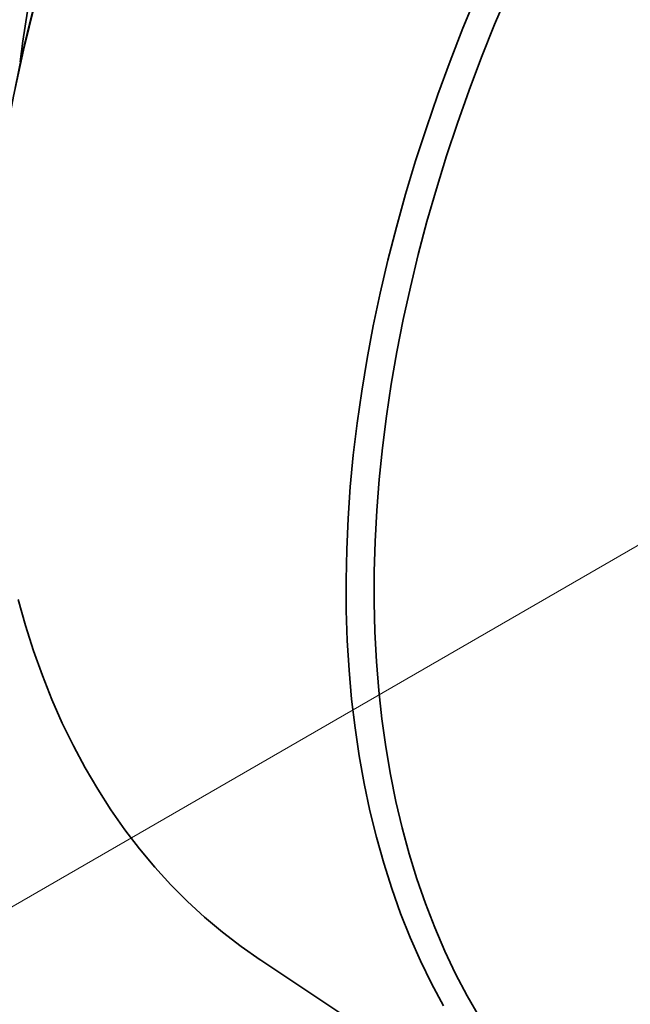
# Model space of a CAD drawing. Header units: millimetres. Extents: x -8713 to 3261, y -18743 to -8704.
# Tile 139 of 154: x 3152.94 to 3157.37, y -18299.86 to -18292.72. Entities that reach past the tile are written whole.
import ezdxf

# ---------------------------------------------------------------- set-up
doc = ezdxf.new("R2010")
doc.units = ezdxf.units.MM
doc.header["$LTSCALE"] = 10
doc.layers.add('1轮廓实线层', color=7, linetype='Continuous', lineweight=18)

msp = doc.modelspace()

# ---------------------------------------------------------------- linework, layer by layer
at = {"layer": '1轮廓实线层'}
msp.add_line((3163.9041, -18292.7891), (3142.4258, -18305.1897), dxfattribs=at)
at = {"layer": '1轮廓实线层', "color": 7, "linetype": 'Continuous', "lineweight": 35}
msp.add_line((3154.6884, -18299.5404), (3157.2876, -18301.2652), dxfattribs=at)
at = {"layer": '1轮廓实线层', "color": 7, "linetype": 'Continuous', "lineweight": 35, "flags": 128}
for points in [[(3153.0736, -18292.4986), (3153.012, -18292.7382), (3152.9561, -18292.977), (3152.9057, -18293.2149)], [(3156.0138, -18299.8699), (3155.9281, -18299.7098), (3155.8478, -18299.5447), (3155.7728, -18299.3747), (3155.7032, -18299.1999), (3155.6391, -18299.0204), (3155.5806, -18298.8364), (3155.5276, -18298.6481), (3155.4803, -18298.4556), (3155.4386, -18298.259), (3155.4026, -18298.0585), (3155.3723, -18297.8543), (3155.3478, -18297.6465), (3155.3291, -18297.4354), (3155.3162, -18297.221), (3155.309, -18297.0036), (3155.3077, -18296.7833), (3155.3121, -18296.5604), (3155.3224, -18296.3349), (3155.3384, -18296.1071), (3155.3602, -18295.8771), (3155.3878, -18295.6452), (3155.4211, -18295.4116), (3155.4602, -18295.1763), (3155.5049, -18294.9397), (3155.5552, -18294.7019), (3155.6112, -18294.463), (3155.6727, -18294.2234), (3155.7397, -18293.9831), (3155.8122, -18293.7425), (3155.8901, -18293.5016), (3155.9733, -18293.2606), (3156.0618, -18293.0199), (3156.1554, -18292.7795), (3156.2542, -18292.5397)], [(3156.4852, -18292.5158), (3156.3853, -18292.753), (3156.2904, -18292.9909), (3156.2007, -18293.2292), (3156.1162, -18293.4677), (3156.037, -18293.7063), (3155.9631, -18293.9447), (3155.8946, -18294.1828), (3155.8316, -18294.4204), (3155.7742, -18294.6572), (3155.7222, -18294.8931), (3155.6759, -18295.1279), (3155.6353, -18295.3614), (3155.6003, -18295.5934), (3155.571, -18295.8236), (3155.5474, -18296.052), (3155.5296, -18296.2784), (3155.5176, -18296.5024), (3155.5113, -18296.724), (3155.5109, -18296.943), (3155.5162, -18297.1592), (3155.5272, -18297.3725), (3155.5441, -18297.5825), (3155.5667, -18297.7893), (3155.595, -18297.9925), (3155.629, -18298.1921), (3155.6687, -18298.3878), (3155.7141, -18298.5796), (3155.7651, -18298.7672), (3155.8216, -18298.9506), (3155.8837, -18299.1294), (3155.9513, -18299.3037), (3156.0242, -18299.4733), (3156.1026, -18299.6379), (3156.1862, -18299.7976), (3156.275, -18299.9521)], [(3152.9955, -18292.6573), (3152.962, -18292.8734), (3152.942, -18293.0235)], [(3152.9284, -18296.9233), (3152.9814, -18297.1116), (3153.04, -18297.2956), (3153.104, -18297.475), (3153.1736, -18297.6499), (3153.2486, -18297.8199), (3153.329, -18297.985), (3153.4146, -18298.145), (3153.5055, -18298.2999), (3153.6016, -18298.4494), (3153.7027, -18298.5935), (3153.8088, -18298.732), (3153.9198, -18298.8649), (3154.0357, -18298.992), (3154.1563, -18299.1132), (3154.2815, -18299.2284), (3154.4112, -18299.3376), (3154.5454, -18299.4405), (3154.6838, -18299.5373), (3154.6884, -18299.5404)]]:
    msp.add_lwpolyline(points, dxfattribs=at)
at = {"layer": '1轮廓实线层', "color": 7, "linetype": 'Continuous', "lineweight": 35}
msp.add_arc((3166.2495, -18295.9789), 13.6254, 123.59227, 169.26997, dxfattribs=at)

doc.saveas('drawing.dxf')
